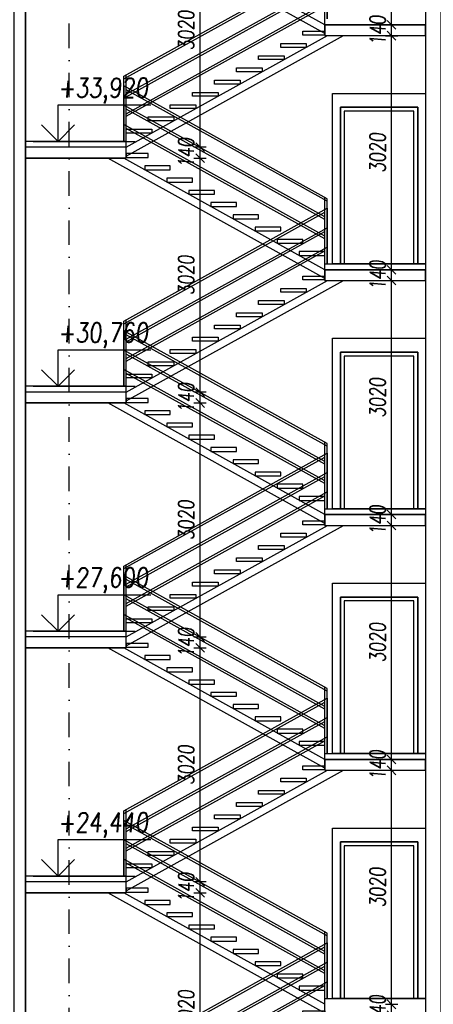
# Model space of a CAD drawing. Header units: millimetres. Extents: x 22267 to 193155, y 329430 to 541733.
# Tile 65 of 89: x 140697 to 146037, y 367315 to 380021. Entities that reach past the tile are written whole.
import ezdxf

# ---------------------------------------------------------------- set-up
doc = ezdxf.new("R2010")
doc.units = ezdxf.units.MM
doc.linetypes.add('ČERCHOVANÁ', pattern=[25.4, 12.7, -6.35, 0, -6.35])
for name, color, linetype in [('BOURÁNÍ FASÁDY', 30, 'Continuous'), ('BOURÁNÍ PŘÍČEK', 30, 'Continuous'), ('DVERE', 4, 'Continuous'), ('KOTY', 7, 'Continuous'), ('KOTY_100', 7, 'Continuous'), ('OSY', 7, 'Continuous'), ('TENKA', 4, 'Continuous'), ('TLUSTA', 2, 'Continuous'), ('ŽB', 1, 'Continuous')]:
    doc.layers.add(name, color=color, linetype=linetype)
doc.styles.add('CS-ROMANS_100', font='romans.shx', dxfattribs={"width": 0.75, "oblique": 5, "height": 200})
doc.styles.add('ROMANS', font='romans.shx', dxfattribs={"width": 0.75, "oblique": 5, "height": 200})
doc.dimstyles.new('A_KÓTA_100', dxfattribs={"dimtxt": 200, "dimasz": 4, "dimexe": 100, "dimexo": 1500, "dimgap": 80, "dimtad": 1, "dimdec": 0, "dimdsep": 46, "dimtxsty": 'CS-ROMANS_100', "dimblk": 'KOT_CARA20', "dimcen": 90, "dimse1": 1, "dimse2": 1, "dimclrd": 256, "dimclre": 256, "dimclrt": 256, "dimadec": 0, "dimazin": 0, "dimtfac": 1, "dimtdec": 0, "dimtix": 1, "dimtmove": 2, "dimatfit": 3, "dimldrblk": 'OBLIQUE', "dimfxl": 1, "dimfxlon": 1, "dimtolj": 1, "dimarcsym": 0})

# ---------------------------------------------------------------- blocks, each defined once
blk = doc.blocks.new('VÝŠKOVÁ KÓTA 1')
at = {"ltscale": 0.25}
for p, q in [((0, 3.76), (9.59, 3.76)), ((0, 0), (0, 3.76)), ((0, 0), (-1.7, 1.7)), ((0, 0), (1.7, 1.7))]:
    blk.add_line(p, q, dxfattribs=at)
at = {"style": 'ROMANS', "oblique": 5, "width": 0.8}
blk.add_attdef('VÝŠKA', (0, 4.54), '', height=2, dxfattribs=at)
blk = doc.blocks.new('BUDOVA_A_schodiste_rez')
at = {"layer": 'TENKA', "color": 7}
for p, q in [((37, 2297), (37, 1580)), ((2663, 841), (37, 2297)), ((2663, 807), (67, 2246)), ((2632, 608), (37, 2047)), ((2632, 574), (67, 1996)), ((2632, 358), (37, 1797)), ((2632, 324), (67, 1746)), ((37, -739), (2663, 717)), ((37, -773), (2632, 666)), ((2663, 717), (2663, 0)), ((67, -972), (2663, 467)), ((67, -1006), (2632, 416)), ((67, -1222), (2663, 217)), ((67, -1256), (2632, 166))]:
    blk.add_line(p, q, dxfattribs=at)
for points in [[(67, 1580), (67, 2280)], [(2632, 0), (2632, 858)], [(2663, 0), (2663, 841)], [(2632, 0), (2632, 700)], [(37, -1580), (37, -739)], [(67, -1580), (67, -722)]]:
    blk.add_lwpolyline(points, dxfattribs=at)
at = {"layer": 'TENKA'}
for points in [[(352, 1422), (67, 1422), (67, 1372), (352, 1372)], [(637, 1264), (307, 1264), (307, 1214), (637, 1214)], [(922, 1106), (592, 1106), (592, 1056), (922, 1056)], [(1207, 948), (877, 948), (877, 898), (1207, 898)], [(1492, 790), (1162, 790), (1162, 740), (1492, 740)], [(1777, 632), (1447, 632), (1447, 582), (1777, 582)], [(2062, 474), (1732, 474), (1732, 424), (2062, 424)], [(2347, 316), (2017, 316), (2017, 266), (2347, 266)], [(2632, 158), (2302, 158), (2302, 108), (2632, 108)], [(2347, -158), (2632, -158), (2632, -208), (2347, -208)], [(2062, -316), (2393, -316), (2393, -366), (2062, -366)], [(1777, -474), (2108, -474), (2108, -524), (1777, -524)], [(1492, -632), (1823, -632), (1823, -682), (1492, -682)], [(1207, -790), (1538, -790), (1538, -840), (1207, -840)], [(922, -948), (1253, -948), (1253, -998), (922, -998)], [(637, -1106), (968, -1106), (968, -1156), (637, -1156)], [(352, -1264), (683, -1264), (683, -1314), (352, -1314)], [(67, -1422), (398, -1422), (398, -1472), (67, -1472)]]:
    blk.add_lwpolyline(points, close=True, dxfattribs=at)
for points in [[(2632, -189), (-171, 1365)], [(2632, -75), (35, 1365)], [(67, -1655), (2665, -215)], [(67, -1769), (2871, -215)]]:
    blk.add_lwpolyline(points, dxfattribs=at)
blk = doc.blocks.new('KOT_CARA20')
for p, q in [((0, 0), (-14.1, -14.1)), ((0, 20), (0, -20)), ((0, 0), (14.1, 14.1))]:
    blk.add_line(p, q)
blk = doc.blocks.new('*D3245')
at = {"layer": 'Defpoints', "color": 0, "transparency": 16777216}
for p in [(141555, 368755), (143027, 368755), (141542, 365735)]:
    blk.add_point(p, dxfattribs=at)
at = {"layer": 'KOTY_100', "lineweight": -2, "transparency": 16777216}
blk.add_line((143027, 365739), (143027, 368751), dxfattribs=at)
at = {"layer": 'KOTY_100', "lineweight": -2, "transparency": 16777216, "xscale": 4, "yscale": 4, "zscale": 4}
for p, rotation in [((143027, 368755), 90), ((143027, 365735), 270)]:
    blk.add_blockref('KOT_CARA20', p, dxfattribs=dict(at, rotation=rotation))
at = {"layer": 'KOTY_100', "transparency": 16777216, "insert": (142847, 367245), "char_height": 200, "attachment_point": 5, "rotation": 90, "style": 'CS-ROMANS_100'}
blk.add_mtext('\\A1;3020', dxfattribs=at)
blk = doc.blocks.new('_OBLIQUE')
at = {"color": 0, "linetype": 'ByBlock', "ltscale": 15}
blk.add_line((-0.5, -0.5), (0.5, 0.5), dxfattribs=at)
blk = doc.blocks.new('*D3246')
at = {"layer": 'Defpoints', "color": 0, "transparency": 16777216}
for p in [(141542, 368895), (143027, 368895), (141555, 368755)]:
    blk.add_point(p, dxfattribs=at)
at = {"layer": 'KOTY_100', "lineweight": -2, "transparency": 16777216}
for p, q in [((143027, 368899), (143027, 368903)), ((143027, 368755), (143027, 368895)), ((143027, 368751), (143027, 368747))]:
    blk.add_line(p, q, dxfattribs=at)
at = {"layer": 'KOTY_100', "lineweight": -2, "transparency": 16777216, "xscale": 4, "yscale": 4, "zscale": 4}
for p, rotation in [((143027, 368895), 270), ((143027, 368755), 90)]:
    blk.add_blockref('KOT_CARA20', p, dxfattribs=dict(at, rotation=rotation))
at = {"layer": 'KOTY_100', "transparency": 16777216, "insert": (142847, 368825), "char_height": 200, "attachment_point": 5, "rotation": 90, "style": 'CS-ROMANS_100'}
blk.add_mtext('\\A1;140', dxfattribs=at)
blk = doc.blocks.new('*D3247')
at = {"layer": 'Defpoints', "color": 0, "transparency": 16777216}
for p in [(141517, 371915), (143027, 371915), (141542, 368895)]:
    blk.add_point(p, dxfattribs=at)
at = {"layer": 'KOTY_100', "lineweight": -2, "transparency": 16777216}
blk.add_line((143027, 368899), (143027, 371911), dxfattribs=at)
at = {"layer": 'KOTY_100', "lineweight": -2, "transparency": 16777216, "xscale": 4, "yscale": 4, "zscale": 4}
for p, rotation in [((143027, 371915), 90), ((143027, 368895), 270)]:
    blk.add_blockref('KOT_CARA20', p, dxfattribs=dict(at, rotation=rotation))
at = {"layer": 'KOTY_100', "transparency": 16777216, "insert": (142847, 370405), "char_height": 200, "attachment_point": 5, "rotation": 90, "style": 'CS-ROMANS_100'}
blk.add_mtext('\\A1;3020', dxfattribs=at)
blk = doc.blocks.new('*D3248')
at = {"layer": 'Defpoints', "color": 0, "transparency": 16777216}
for p in [(141555, 372055), (143027, 372055), (141517, 371915)]:
    blk.add_point(p, dxfattribs=at)
at = {"layer": 'KOTY_100', "lineweight": -2, "transparency": 16777216}
for p, q in [((143027, 372059), (143027, 372063)), ((143027, 371915), (143027, 372055)), ((143027, 371911), (143027, 371907))]:
    blk.add_line(p, q, dxfattribs=at)
at = {"layer": 'KOTY_100', "lineweight": -2, "transparency": 16777216, "xscale": 4, "yscale": 4, "zscale": 4}
for p, rotation in [((143027, 372055), 270), ((143027, 371915), 90)]:
    blk.add_blockref('KOT_CARA20', p, dxfattribs=dict(at, rotation=rotation))
at = {"layer": 'KOTY_100', "transparency": 16777216, "insert": (142847, 371985), "char_height": 200, "attachment_point": 5, "rotation": 90, "style": 'CS-ROMANS_100'}
blk.add_mtext('\\A1;140', dxfattribs=at)
blk = doc.blocks.new('*D3249')
at = {"layer": 'Defpoints', "color": 0, "transparency": 16777216}
for p in [(141612, 375075), (143027, 375075), (141555, 372055)]:
    blk.add_point(p, dxfattribs=at)
at = {"layer": 'KOTY_100', "lineweight": -2, "transparency": 16777216}
blk.add_line((143027, 372059), (143027, 375071), dxfattribs=at)
at = {"layer": 'KOTY_100', "lineweight": -2, "transparency": 16777216, "xscale": 4, "yscale": 4, "zscale": 4}
for p, rotation in [((143027, 375075), 90), ((143027, 372055), 270)]:
    blk.add_blockref('KOT_CARA20', p, dxfattribs=dict(at, rotation=rotation))
at = {"layer": 'KOTY_100', "transparency": 16777216, "insert": (142847, 373565), "char_height": 200, "attachment_point": 5, "rotation": 90, "style": 'CS-ROMANS_100'}
blk.add_mtext('\\A1;3020', dxfattribs=at)
blk = doc.blocks.new('*D3250')
at = {"layer": 'Defpoints', "color": 0, "transparency": 16777216}
for p in [(141593, 375215), (143027, 375215), (141612, 375075)]:
    blk.add_point(p, dxfattribs=at)
at = {"layer": 'KOTY_100', "lineweight": -2, "transparency": 16777216}
for p, q in [((143027, 375219), (143027, 375223)), ((143027, 375075), (143027, 375215)), ((143027, 375071), (143027, 375067))]:
    blk.add_line(p, q, dxfattribs=at)
at = {"layer": 'KOTY_100', "lineweight": -2, "transparency": 16777216, "xscale": 4, "yscale": 4, "zscale": 4}
for p, rotation in [((143027, 375215), 270), ((143027, 375075), 90)]:
    blk.add_blockref('KOT_CARA20', p, dxfattribs=dict(at, rotation=rotation))
at = {"layer": 'KOTY_100', "transparency": 16777216, "insert": (142847, 375145), "char_height": 200, "attachment_point": 5, "rotation": 90, "style": 'CS-ROMANS_100'}
blk.add_mtext('\\A1;140', dxfattribs=at)
blk = doc.blocks.new('*D3251')
at = {"layer": 'Defpoints', "color": 0, "transparency": 16777216}
for p in [(141550, 378235), (143027, 378235), (141593, 375215)]:
    blk.add_point(p, dxfattribs=at)
at = {"layer": 'KOTY_100', "lineweight": -2, "transparency": 16777216}
blk.add_line((143027, 375219), (143027, 378231), dxfattribs=at)
at = {"layer": 'KOTY_100', "lineweight": -2, "transparency": 16777216, "xscale": 4, "yscale": 4, "zscale": 4}
for p, rotation in [((143027, 378235), 90), ((143027, 375215), 270)]:
    blk.add_blockref('KOT_CARA20', p, dxfattribs=dict(at, rotation=rotation))
at = {"layer": 'KOTY_100', "transparency": 16777216, "insert": (142847, 376725), "char_height": 200, "attachment_point": 5, "rotation": 90, "style": 'CS-ROMANS_100'}
blk.add_mtext('\\A1;3020', dxfattribs=at)
blk = doc.blocks.new('*D3252')
at = {"layer": 'Defpoints', "color": 0, "transparency": 16777216}
for p in [(141529, 378375), (143027, 378375), (141550, 378235)]:
    blk.add_point(p, dxfattribs=at)
at = {"layer": 'KOTY_100', "lineweight": -2, "transparency": 16777216}
for p, q in [((143027, 378379), (143027, 378383)), ((143027, 378235), (143027, 378375)), ((143027, 378231), (143027, 378227))]:
    blk.add_line(p, q, dxfattribs=at)
at = {"layer": 'KOTY_100', "lineweight": -2, "transparency": 16777216, "xscale": 4, "yscale": 4, "zscale": 4}
for p, rotation in [((143027, 378375), 270), ((143027, 378235), 90)]:
    blk.add_blockref('KOT_CARA20', p, dxfattribs=dict(at, rotation=rotation))
at = {"layer": 'KOTY_100', "transparency": 16777216, "insert": (142847, 378305), "char_height": 200, "attachment_point": 5, "rotation": 90, "style": 'CS-ROMANS_100'}
blk.add_mtext('\\A1;140', dxfattribs=at)
blk = doc.blocks.new('*D3253')
at = {"layer": 'Defpoints', "color": 0, "transparency": 16777216}
for p in [(141529, 381395), (143027, 381395), (141529, 378375)]:
    blk.add_point(p, dxfattribs=at)
at = {"layer": 'KOTY_100', "lineweight": -2, "transparency": 16777216}
blk.add_line((143027, 378379), (143027, 381391), dxfattribs=at)
at = {"layer": 'KOTY_100', "lineweight": -2, "transparency": 16777216, "xscale": 4, "yscale": 4, "zscale": 4}
for p, rotation in [((143027, 381395), 90), ((143027, 378375), 270)]:
    blk.add_blockref('KOT_CARA20', p, dxfattribs=dict(at, rotation=rotation))
at = {"layer": 'KOTY_100', "transparency": 16777216, "insert": (142847, 379885), "char_height": 200, "attachment_point": 5, "rotation": 90, "style": 'CS-ROMANS_100'}
blk.add_mtext('\\A1;3020', dxfattribs=at)
blk = doc.blocks.new('*D3323')
at = {"layer": 'Defpoints', "color": 0, "transparency": 16777216}
for p in [(145498, 367315), (145639, 367315), (145600, 367175)]:
    blk.add_point(p, dxfattribs=at)
at = {"layer": 'KOTY_100', "lineweight": -2, "transparency": 16777216}
for p, q in [((145498, 367319), (145498, 367323)), ((145498, 367175), (145498, 367315)), ((145498, 367171), (145498, 367167))]:
    blk.add_line(p, q, dxfattribs=at)
at = {"layer": 'KOTY_100', "lineweight": -2, "transparency": 16777216, "xscale": 4, "yscale": 4, "zscale": 4}
for p, rotation in [((145498, 367315), 270), ((145498, 367175), 90)]:
    blk.add_blockref('KOT_CARA20', p, dxfattribs=dict(at, rotation=rotation))
at = {"layer": 'KOTY_100', "transparency": 16777216, "insert": (145318, 367245), "char_height": 200, "attachment_point": 5, "rotation": 90, "style": 'CS-ROMANS_100'}
blk.add_mtext('\\A1;140', dxfattribs=at)
blk = doc.blocks.new('*D3324')
at = {"layer": 'Defpoints', "color": 0, "transparency": 16777216}
for p in [(145498, 370335), (145729, 370335), (145639, 367315)]:
    blk.add_point(p, dxfattribs=at)
at = {"layer": 'KOTY_100', "lineweight": -2, "transparency": 16777216}
blk.add_line((145498, 367319), (145498, 370331), dxfattribs=at)
at = {"layer": 'KOTY_100', "lineweight": -2, "transparency": 16777216, "xscale": 4, "yscale": 4, "zscale": 4}
for p, rotation in [((145498, 370335), 90), ((145498, 367315), 270)]:
    blk.add_blockref('KOT_CARA20', p, dxfattribs=dict(at, rotation=rotation))
at = {"layer": 'KOTY_100', "transparency": 16777216, "insert": (145318, 368825), "char_height": 200, "attachment_point": 5, "rotation": 90, "style": 'CS-ROMANS_100'}
blk.add_mtext('\\A1;3020', dxfattribs=at)
blk = doc.blocks.new('*D3325')
at = {"layer": 'Defpoints', "color": 0, "transparency": 16777216}
for p in [(145498, 370475), (145734, 370475), (145729, 370335)]:
    blk.add_point(p, dxfattribs=at)
at = {"layer": 'KOTY_100', "lineweight": -2, "transparency": 16777216}
for p, q in [((145498, 370479), (145498, 370483)), ((145498, 370335), (145498, 370475)), ((145498, 370331), (145498, 370327))]:
    blk.add_line(p, q, dxfattribs=at)
at = {"layer": 'KOTY_100', "lineweight": -2, "transparency": 16777216, "xscale": 4, "yscale": 4, "zscale": 4}
for p, rotation in [((145498, 370475), 270), ((145498, 370335), 90)]:
    blk.add_blockref('KOT_CARA20', p, dxfattribs=dict(at, rotation=rotation))
at = {"layer": 'KOTY_100', "transparency": 16777216, "insert": (145318, 370405), "char_height": 200, "attachment_point": 5, "rotation": 90, "style": 'CS-ROMANS_100'}
blk.add_mtext('\\A1;140', dxfattribs=at)
blk = doc.blocks.new('*D3326')
at = {"layer": 'Defpoints', "color": 0, "transparency": 16777216}
for p in [(145498, 373495), (145605, 373495), (145734, 370475)]:
    blk.add_point(p, dxfattribs=at)
at = {"layer": 'KOTY_100', "lineweight": -2, "transparency": 16777216}
blk.add_line((145498, 370479), (145498, 373491), dxfattribs=at)
at = {"layer": 'KOTY_100', "lineweight": -2, "transparency": 16777216, "xscale": 4, "yscale": 4, "zscale": 4}
for p, rotation in [((145498, 373495), 90), ((145498, 370475), 270)]:
    blk.add_blockref('KOT_CARA20', p, dxfattribs=dict(at, rotation=rotation))
at = {"layer": 'KOTY_100', "transparency": 16777216, "insert": (145318, 371985), "char_height": 200, "attachment_point": 5, "rotation": 90, "style": 'CS-ROMANS_100'}
blk.add_mtext('\\A1;3020', dxfattribs=at)
blk = doc.blocks.new('*D3327')
at = {"layer": 'Defpoints', "color": 0, "transparency": 16777216}
for p in [(145498, 373635), (145645, 373635), (145605, 373495)]:
    blk.add_point(p, dxfattribs=at)
at = {"layer": 'KOTY_100', "lineweight": -2, "transparency": 16777216}
for p, q in [((145498, 373639), (145498, 373643)), ((145498, 373495), (145498, 373635)), ((145498, 373491), (145498, 373487))]:
    blk.add_line(p, q, dxfattribs=at)
at = {"layer": 'KOTY_100', "lineweight": -2, "transparency": 16777216, "xscale": 4, "yscale": 4, "zscale": 4}
for p, rotation in [((145498, 373635), 270), ((145498, 373495), 90)]:
    blk.add_blockref('KOT_CARA20', p, dxfattribs=dict(at, rotation=rotation))
at = {"layer": 'KOTY_100', "transparency": 16777216, "insert": (145318, 373565), "char_height": 200, "attachment_point": 5, "rotation": 90, "style": 'CS-ROMANS_100'}
blk.add_mtext('\\A1;140', dxfattribs=at)
blk = doc.blocks.new('*D3328')
at = {"layer": 'Defpoints', "color": 0, "transparency": 16777216}
for p in [(145498, 376655), (145594, 376655), (145645, 373635)]:
    blk.add_point(p, dxfattribs=at)
at = {"layer": 'KOTY_100', "lineweight": -2, "transparency": 16777216}
blk.add_line((145498, 373639), (145498, 376651), dxfattribs=at)
at = {"layer": 'KOTY_100', "lineweight": -2, "transparency": 16777216, "xscale": 4, "yscale": 4, "zscale": 4}
for p, rotation in [((145498, 376655), 90), ((145498, 373635), 270)]:
    blk.add_blockref('KOT_CARA20', p, dxfattribs=dict(at, rotation=rotation))
at = {"layer": 'KOTY_100', "transparency": 16777216, "insert": (145318, 375145), "char_height": 200, "attachment_point": 5, "rotation": 90, "style": 'CS-ROMANS_100'}
blk.add_mtext('\\A1;3020', dxfattribs=at)
blk = doc.blocks.new('*D3329')
at = {"layer": 'Defpoints', "color": 0, "transparency": 16777216}
for p in [(145498, 376795), (145594, 376795), (145594, 376655)]:
    blk.add_point(p, dxfattribs=at)
at = {"layer": 'KOTY_100', "lineweight": -2, "transparency": 16777216}
for p, q in [((145498, 376799), (145498, 376803)), ((145498, 376655), (145498, 376795)), ((145498, 376651), (145498, 376647))]:
    blk.add_line(p, q, dxfattribs=at)
at = {"layer": 'KOTY_100', "lineweight": -2, "transparency": 16777216, "xscale": 4, "yscale": 4, "zscale": 4}
for p, rotation in [((145498, 376795), 270), ((145498, 376655), 90)]:
    blk.add_blockref('KOT_CARA20', p, dxfattribs=dict(at, rotation=rotation))
at = {"layer": 'KOTY_100', "transparency": 16777216, "insert": (145318, 376725), "char_height": 200, "attachment_point": 5, "rotation": 90, "style": 'CS-ROMANS_100'}
blk.add_mtext('\\A1;140', dxfattribs=at)
blk = doc.blocks.new('*D3330')
at = {"layer": 'Defpoints', "color": 0, "transparency": 16777216}
for p in [(145498, 379815), (145706, 379815), (145594, 376795)]:
    blk.add_point(p, dxfattribs=at)
at = {"layer": 'KOTY_100', "lineweight": -2, "transparency": 16777216}
blk.add_line((145498, 376799), (145498, 379811), dxfattribs=at)
at = {"layer": 'KOTY_100', "lineweight": -2, "transparency": 16777216, "xscale": 4, "yscale": 4, "zscale": 4}
for p, rotation in [((145498, 379815), 90), ((145498, 376795), 270)]:
    blk.add_blockref('KOT_CARA20', p, dxfattribs=dict(at, rotation=rotation))
at = {"layer": 'KOTY_100', "transparency": 16777216, "insert": (145318, 378305), "char_height": 200, "attachment_point": 5, "rotation": 90, "style": 'CS-ROMANS_100'}
blk.add_mtext('\\A1;3020', dxfattribs=at)
blk = doc.blocks.new('*D3331')
at = {"layer": 'Defpoints', "color": 0, "transparency": 16777216}
for p in [(145498, 379955), (145689, 379955), (145706, 379815)]:
    blk.add_point(p, dxfattribs=at)
at = {"layer": 'KOTY_100', "lineweight": -2, "transparency": 16777216}
for p, q in [((145498, 379959), (145498, 379963)), ((145498, 379815), (145498, 379955)), ((145498, 379811), (145498, 379807))]:
    blk.add_line(p, q, dxfattribs=at)
at = {"layer": 'KOTY_100', "lineweight": -2, "transparency": 16777216, "xscale": 4, "yscale": 4, "zscale": 4}
for p, rotation in [((145498, 379955), 270), ((145498, 379815), 90)]:
    blk.add_blockref('KOT_CARA20', p, dxfattribs=dict(at, rotation=rotation))
at = {"layer": 'KOTY_100', "transparency": 16777216, "insert": (145318, 379885), "char_height": 200, "attachment_point": 5, "rotation": 90, "style": 'CS-ROMANS_100'}
blk.add_mtext('\\A1;140', dxfattribs=at)
blk = doc.blocks.new('*D3332')
at = {"layer": 'Defpoints', "color": 0, "transparency": 16777216}
for p in [(145498, 382975), (145661, 382975), (145689, 379955)]:
    blk.add_point(p, dxfattribs=at)
at = {"layer": 'KOTY_100', "lineweight": -2, "transparency": 16777216}
blk.add_line((145498, 379959), (145498, 382971), dxfattribs=at)
at = {"layer": 'KOTY_100', "lineweight": -2, "transparency": 16777216, "xscale": 4, "yscale": 4, "zscale": 4}
for p, rotation in [((145498, 382975), 90), ((145498, 379955), 270)]:
    blk.add_blockref('KOT_CARA20', p, dxfattribs=dict(at, rotation=rotation))
at = {"layer": 'KOTY_100', "transparency": 16777216, "insert": (145318, 381465), "char_height": 200, "attachment_point": 5, "rotation": 90, "style": 'CS-ROMANS_100'}
blk.add_mtext('\\A1;3020', dxfattribs=at)

msp = doc.modelspace()

# ---------------------------------------------------------------- linework, layer by layer
at = {"layer": 'BOURÁNÍ FASÁDY'}
msp.add_lwpolyline([(145937.4, 406325.5), (145937.4, 336000.5)], dxfattribs=at)
at = {"layer": 'BOURÁNÍ PŘÍČEK'}
for points in [[(144837.4, 376870.5), (145837.4, 376870.5), (145837.4, 378890.5), (144837.4, 378890.5)], [(144887.4, 376870.5), (145787.4, 376870.5), (145787.4, 378840.5), (144887.4, 378840.5)], [(144837.4, 373710.5), (145837.4, 373710.5), (145837.4, 375730.5), (144837.4, 375730.5)], [(144837.4, 375730.5), (145837.4, 375730.5), (145837.4, 373710.5), (144837.4, 373710.5)], [(144887.4, 373710.5), (145787.4, 373710.5), (145787.4, 375680.5), (144887.4, 375680.5)], [(144837.4, 370550.5), (145837.4, 370550.5), (145837.4, 372570.5), (144837.4, 372570.5)], [(144837.4, 372570.5), (145837.4, 372570.5), (145837.4, 370550.5), (144837.4, 370550.5)], [(144887.4, 370550.5), (145787.4, 370550.5), (145787.4, 372520.5), (144887.4, 372520.5)], [(144837.4, 367390.5), (145837.4, 367390.5), (145837.4, 369410.5), (144837.4, 369410.5)], [(144837.4, 369410.5), (145837.4, 369410.5), (145837.4, 367390.5), (144837.4, 367390.5)], [(144887.4, 367390.5), (145787.4, 367390.5), (145787.4, 369360.5), (144887.4, 369360.5)]]:
    msp.add_lwpolyline(points, close=True, dxfattribs=at)
at = {"layer": 'DVERE'}
for points in [[(144737.4, 379070.5), (145937.4, 379070.5), (145937.4, 376870.5), (144737.4, 376870.5)], [(144737.4, 375910.5), (145937.4, 375910.5), (145937.4, 373710.5), (144737.4, 373710.5)], [(144737.4, 372750.5), (145937.4, 372750.5), (145937.4, 370550.5), (144737.4, 370550.5)], [(144737.4, 369590.5), (145937.4, 369590.5), (145937.4, 367390.5), (144737.4, 367390.5)]]:
    msp.add_lwpolyline(points, close=True, dxfattribs=at)
at = {"layer": 'KOTY', "linetype": 'ByBlock'}
for p, q in [((140870.4, 378450.5), (142187.5, 378450.5)), ((140870.4, 375290.5), (142187.5, 375290.5)), ((140870.4, 372130.5), (142187.5, 372130.5)), ((140870.4, 368970.5), (142187.5, 368970.5))]:
    msp.add_line(p, q, dxfattribs=at)
at = {"layer": 'OSY', "linetype": 'ČERCHOVANÁ', "ltscale": 25}
msp.add_lwpolyline([(141337.4, 331387.3), (141337.4, 408305.5)], dxfattribs=at)
at = {"layer": 'TENKA'}
for points in [[(144637.4, 379955.5), (145937.4, 379955.5)], [(142072.4, 378375.5), (140772.4, 378375.5)], [(144637.4, 376795.5), (145937.4, 376795.5)], [(142072.4, 375215.5), (140772.4, 375215.5)], [(144637.4, 373635.5), (145937.4, 373635.5)], [(142072.4, 372055.5), (140772.4, 372055.5)], [(144637.4, 370475.5), (145937.4, 370475.5)], [(142072.4, 368895.5), (140772.4, 368895.5)]]:
    msp.add_lwpolyline(points, dxfattribs=at)
msp.add_lwpolyline([(144837.4, 378890.5), (145837.4, 378890.5), (145837.4, 376870.5), (144837.4, 376870.5)], close=True, dxfattribs=at)
at = {"layer": 'TLUSTA'}
for points in [[(140772.4, 402075.5), (140772.4, 349935.5)], [(144637.4, 379815.5), (144637.4, 380030.5)], [(144637.4, 379815.5), (145937.4, 379815.5)], [(142072.4, 378450.5), (140772.4, 378450.5)], [(142072.4, 378235.5), (142072.4, 378450.5)], [(142072.4, 378235.5), (140772.4, 378235.5)], [(144637.4, 376870.5), (145937.4, 376870.5)], [(144637.4, 376655.5), (144637.4, 376870.5)], [(144637.4, 376655.5), (145937.4, 376655.5)], [(142072.4, 375290.5), (140772.4, 375290.5)], [(142072.4, 375075.5), (142072.4, 375290.5)], [(142072.4, 375075.5), (140772.4, 375075.5)], [(144637.4, 373710.5), (145937.4, 373710.5)], [(144637.4, 373495.5), (144637.4, 373710.5)], [(144637.4, 373495.5), (145937.4, 373495.5)], [(142072.4, 372130.5), (140772.4, 372130.5)], [(142072.4, 371915.5), (142072.4, 372130.5)], [(142072.4, 371915.5), (140772.4, 371915.5)], [(144637.4, 370550.5), (145937.4, 370550.5)], [(144637.4, 370335.5), (144637.4, 370550.5)], [(144637.4, 370335.5), (145937.4, 370335.5)], [(142072.4, 368970.5), (140772.4, 368970.5)], [(142072.4, 368755.5), (142072.4, 368970.5)], [(142072.4, 368755.5), (140772.4, 368755.5)], [(144637.4, 367390.5), (145937.4, 367390.5)], [(144637.4, 367175.5), (144637.4, 367390.5)]]:
    msp.add_lwpolyline(points, dxfattribs=at)
at = {"layer": 'ŽB'}
for points in [[(145937.4, 336000.5), (146137.4, 336000.5), (146137.4, 402150.5), (145937.4, 402150.5)], [(144637.4, 379815.5), (145937.4, 379815.5), (145937.4, 379955.5), (144637.4, 379955.5)], [(140772.4, 378235.5), (142072.4, 378235.5), (142072.4, 378375.5), (140772.4, 378375.5)], [(144637.4, 376655.5), (145937.4, 376655.5), (145937.4, 376795.5), (144637.4, 376795.5)], [(140772.4, 375075.5), (142072.4, 375075.5), (142072.4, 375215.5), (140772.4, 375215.5)], [(144637.4, 373495.5), (145937.4, 373495.5), (145937.4, 373635.5), (144637.4, 373635.5)], [(140772.4, 371915.5), (142072.4, 371915.5), (142072.4, 372055.5), (140772.4, 372055.5)], [(144637.4, 370335.5), (145937.4, 370335.5), (145937.4, 370475.5), (144637.4, 370475.5)], [(140772.4, 368755.5), (142072.4, 368755.5), (142072.4, 368895.5), (140772.4, 368895.5)]]:
    msp.add_lwpolyline(points, close=True, dxfattribs=at)
msp.add_lwpolyline([(140622.4, 402075.5), (140622.4, 349935.5), (140772.4, 349935.5), (140772.4, 402075.5)], dxfattribs=at)

# ---------------------------------------------------------------- block references
at = {"layer": 'KOTY', "xscale": 125, "yscale": 125, "zscale": 125}
for p, values in [((141193.4, 378450.5), {'VÝŠKA': '+33,920'}), ((141193.4, 375290.5), {'VÝŠKA': '+30,760'}), ((141193.4, 372130.5), {'VÝŠKA': '+27,600'}), ((141193.4, 368970.5), {'VÝŠKA': '+24,440'})]:
    msp.add_blockref('VÝŠKOVÁ KÓTA 1', p, dxfattribs=at).add_auto_attribs(values)
at = {"layer": 'TENKA'}
for p in [(142004.9, 380030.5), (142004.9, 376870.5), (142004.9, 373710.5), (142004.9, 370550.5), (142004.9, 367390.5)]:
    msp.add_blockref('BUDOVA_A_schodiste_rez', p, dxfattribs=at)

# ---------------------------------------------------------------- dimensions: what is measured, and where the dimension line sits
at = {"layer": 'KOTY_100'}
for base, p1, p2, picture, middle in [((145497.7, 382975.5), (145689.1, 379955.5), (145660.7, 382975.5), '*D3332', (145317.7, 381465.5)), ((143026.7, 381395.5), (141529, 378375.5), (141529, 381395.5), '*D3253', (142846.7, 379885.5)), ((145497.7, 379955.5), (145705.9, 379815.5), (145689.1, 379955.5), '*D3331', (145317.7, 379885.5)), ((145497.7, 379815.5), (145594.2, 376795.5), (145705.9, 379815.5), '*D3330', (145317.7, 378305.5)), ((143026.7, 378375.5), (141549.7, 378235.5), (141529, 378375.5), '*D3252', (142846.7, 378305.5)), ((143026.7, 378235.5), (141593.1, 375215.5), (141549.7, 378235.5), '*D3251', (142846.7, 376725.5)), ((145497.7, 376795.5), (145594.2, 376655.5), (145594.2, 376795.5), '*D3329', (145317.7, 376725.5)), ((145497.7, 376655.5), (145644.6, 373635.5), (145594.2, 376655.5), '*D3328', (145317.7, 375145.5)), ((143026.7, 375215.5), (141612.2, 375075.5), (141593.1, 375215.5), '*D3250', (142846.7, 375145.5)), ((143026.7, 375075.5), (141554.9, 372055.5), (141612.2, 375075.5), '*D3249', (142846.7, 373565.5)), ((145497.7, 373635.5), (145605.5, 373495.5), (145644.6, 373635.5), '*D3327', (145317.7, 373565.5)), ((145497.7, 373495.5), (145734.2, 370475.5), (145605.5, 373495.5), '*D3326', (145317.7, 371985.5)), ((143026.7, 372055.5), (141516.6, 371915.5), (141554.9, 372055.5), '*D3248', (142846.7, 371985.5)), ((143026.7, 371915.5), (141542.2, 368895.5), (141516.6, 371915.5), '*D3247', (142846.7, 370405.5)), ((145497.7, 370475.5), (145728.6, 370335.5), (145734.2, 370475.5), '*D3325', (145317.7, 370405.5)), ((145497.7, 370335.5), (145639.2, 367315.5), (145728.6, 370335.5), '*D3324', (145317.7, 368825.5)), ((143026.7, 368895.5), (141554.9, 368755.5), (141542.2, 368895.5), '*D3246', (142846.7, 368825.5)), ((143026.7, 368755.5), (141542.1, 365735.5), (141554.9, 368755.5), '*D3245', (142846.7, 367245.5)), ((145497.7, 367315.5), (145600, 367175.5), (145639.2, 367315.5), '*D3323', (145317.7, 367245.5))]:
    dim = msp.add_linear_dim(base=base, p1=p1, p2=p2, angle=90, dimstyle='A_KÓTA_100', dxfattribs=at)
    dim.commit()
    dim.dimension.update_dxf_attribs({"geometry": picture, "text_midpoint": middle})

doc.saveas('drawing.dxf')
